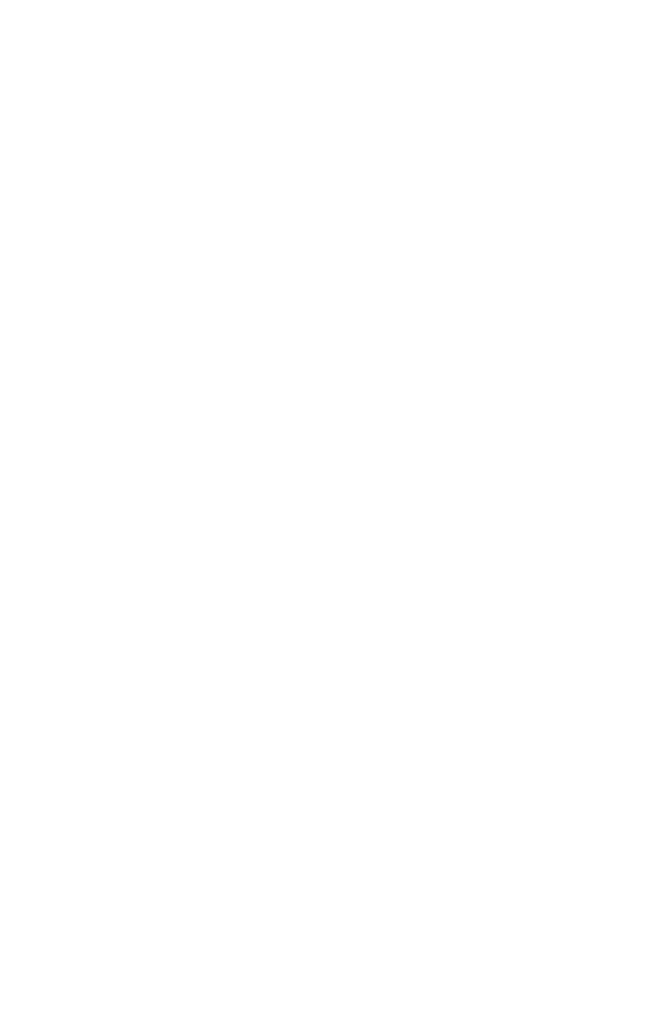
# Model space of a CAD drawing. Header units: millimetres. Extents: x -13022 to 1371524, y -38729 to 632593.
# Tile 93 of 256: x 736918 to 748812, y -17813 to 1129. Entities that reach past the tile are written whole.
import ezdxf

# ---------------------------------------------------------------- set-up
doc = ezdxf.new("R2010")
doc.units = ezdxf.units.MM
doc.header["$LTSCALE"] = 35
doc.layers.add('LAYER102', color=1, linetype='Continuous')
doc.styles.get("Standard").update_dxf_attribs({"font": 'simplex.shx'})

msp = doc.modelspace()

# ---------------------------------------------------------------- texts
at = {"layer": 'LAYER102', "color": 7, "linetype": 'Continuous', "lineweight": 0, "insert": (656656.682, 4406.741), "char_height": 315, "width": 3554.10039, "attachment_point": 7, "rotation": 358.9686325, "line_spacing_factor": 1.333333}
msp.add_mtext('\\pi1116.4;{\\fArial|b1|i0|c0|p34;Entree\\P\\pi194.21;Textielmuseum}', dxfattribs=at)
at = {"layer": 'LAYER102', "color": 7, "linetype": 'Continuous', "lineweight": 0, "char_height": 162, "attachment_point": 7, "line_spacing_factor": 1.333333}
for s, insert in [('\\pi-504.72;{\\fArial|b1|i0|c0|p34;\\H1.2346x;kantoor\\fArial|b0|i0|c0|p34;\\H0.81x;\\P\\pi-698.63;kantoorfunctie \\P\\pi-390.59;11,1 m2}', (802639.058, -3567.967)), ('\\pi-742.15;{\\fArial|b0|i0|c0|p34;verkeersruimte\\P\\pi-390.58;12,7 m2}', (806907.562, -4439.709)), ('\\pi-742.15;{\\fArial|b0|i0|c0|p34;verkeersruimte\\P\\pi-390.58;11,2 m2}', (803333.549, -5951.409)), ('\\pi-742.15;{\\fArial|b0|i0|c0|p34;verkeersruimte\\P\\pi-390.58;14,9 m2}', (832480.652, -6768.803)), ('\\pi-504.72;{\\fArial|b1|i0|c0|p34;\\H1.2346x;kantoor\\fArial|b0|i0|c0|p34;\\H0.81x;\\P\\pi-698.63;kantoorfunctie \\P\\pi-398.16;38,4 m2}', (811558.88, -8016.385)), ('\\pi-504.72;{\\fArial|b1|i0|c0|p34;\\H1.2346x;kantoor\\fArial|b0|i0|c0|p34;\\H0.81x;\\P\\pi-698.63;kantoorfunctie \\P\\pi-390.59;19,4 m2}', (807441.249, -9041.399)), ('\\pi-504.72;{\\fArial|b1|i0|c0|p34;\\H1.2346x;kantoor\\fArial|b0|i0|c0|p34;\\H0.81x;\\P\\pi-698.63;kantoorfunctie \\P\\pi-399.6;20,6 m2}', (803164.196, -9131.62)), ('\\pi-556.84;{\\fArial|b1|i0|c0|p34;\\H1.2346x;museum\\fArial|b0|i0|c0|p34;\\H0.81x;\\P\\pi-925.11;bijeenkomstfunctie\\P\\pi-398.32;85,8 m2}', (830662.352, -17770.881))]:
    msp.add_mtext(s, dxfattribs=dict(at, insert=insert))

doc.saveas('drawing.dxf')
